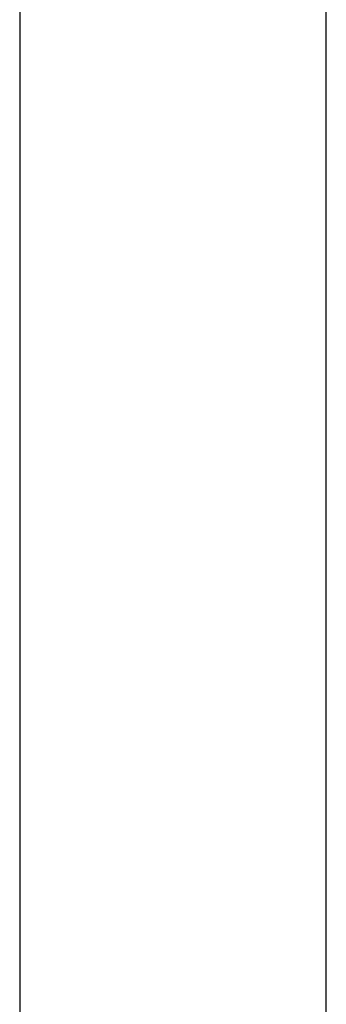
# Model space of a CAD drawing. Header units: metres. Extents: x 391.1 to 430.4, y 12.7 to 28.4.
# Tile 44 of 168: x 401.356 to 401.456, y 26.919 to 27.24. Entities that reach past the tile are written whole.
import ezdxf

# ---------------------------------------------------------------- set-up
doc = ezdxf.new("R2010")
doc.units = ezdxf.units.M
doc.layers.add('A-WALL-____-MCUT', color=7, linetype='Continuous', lineweight=25)
doc.layers.add('A-WALL-____-OTLN', color=7, linetype='Continuous', lineweight=25)

# ---------------------------------------------------------------- blocks, each defined once
blk = doc.blocks.new('Family - Envans PB-155461-02_PCI_P0')
at = {"layer": 'A-WALL-____-MCUT', "color": 253, "true_color": 0xaaaaaa}
for p, q in [((6.12307, 0.1), (3.61987, 0.1)), ((3.61987, 0), (6.12307, 0))]:
    blk.add_line(p, q, dxfattribs=at)
at = {"layer": 'A-WALL-____-OTLN', "color": 253, "true_color": 0xaaaaaa}
for p, q in [((6.12307, 0.1), (0, 0.1)), ((0, 0), (6.12307, 0))]:
    blk.add_line(p, q, dxfattribs=at)
at = {"layer": 'A-WALL-____-OTLN', "color": 253, "lineweight": 18, "true_color": 0xaaaaaa}
blk.add_line((-0.00093, 0), (6.12307, 0), dxfattribs=at)
blk = doc.blocks.new('LONDR55-XX_ZZ-ARQ-CAA-M3D-Londres55_ifc-1-02_PCI_P0')
at = {"layer": 'A-WALL-____-OTLN', "color": 253, "lineweight": 18, "true_color": 0xaaaaaa, "rotation": 90}
blk.add_blockref('Family - Envans PB-155461-02_PCI_P0', (401.45645, 22.14078), dxfattribs=at)

msp = doc.modelspace()

# ---------------------------------------------------------------- block references
at = {"lineweight": 5}
msp.add_blockref('LONDR55-XX_ZZ-ARQ-CAA-M3D-Londres55_ifc-1-02_PCI_P0', (0, 0), dxfattribs=at)

doc.saveas('drawing.dxf')
